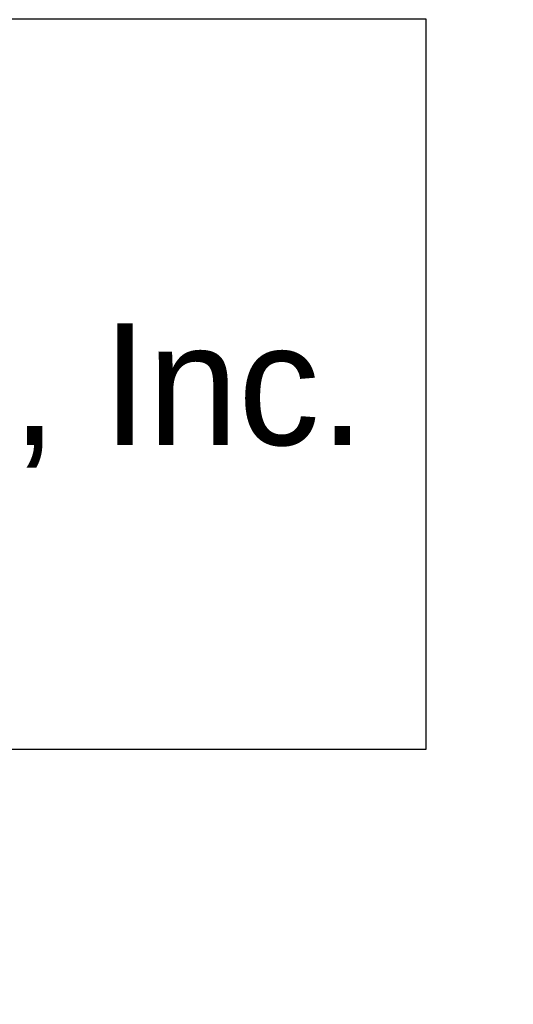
# Model space of a CAD drawing. Header units: feet. Extents: x -492 to 1495683, y -198 to 337262.
# Tile 36 of 38: x 123 to 183, y -76 to 45. Entities that reach past the tile are written whole.
import ezdxf

# ---------------------------------------------------------------- set-up
doc = ezdxf.new("R2010")
doc.units = ezdxf.units.FT
doc.header["$MEASUREMENT"] = 0
doc.layers.add('TEXT-DED', color=10, linetype='Continuous')
doc.styles.get("Standard").update_dxf_attribs({"font": 'font31.shx'})
doc.dimstyles.get("Standard").update_dxf_attribs({"dimtxt": 0.18, "dimasz": 0.18, "dimexe": 0.18, "dimexo": 0.0625, "dimgap": 0.09, "dimtad": 0, "dimtih": 1, "dimtoh": 1, "dimdec": 4, "dimzin": 0, "dimdsep": 46, "dimtxsty": 'Standard', "dimcen": 0.09, "dimadec": 0, "dimazin": 0, "dimtfac": 1, "dimtdec": 4, "dimtofl": 0, "dimtmove": 0, "dimatfit": 3, "dimfxl": 1, "dimtolj": 1, "dimtzin": 0, "dimarcsym": 0})

# ---------------------------------------------------------------- blocks, each defined once
blk = doc.blocks.new('*D1099')
at = {"layer": 'Defpoints', "color": 0, "transparency": 16777216}
for p in [(87.61, -118.71), (88.79, -118.71), (90.28, -118.71), (88.48, -119.26), (88.79, -121.59)]:
    blk.add_point(p, dxfattribs=at)
at = {"layer": 'TEXT-DED', "color": 0, "lineweight": -2, "transparency": 16777216}
blk.add_arc((88.79, -118.71), 0.636, 191.2725, 258.7275, dxfattribs=at)
at = {"layer": 'TEXT-DED', "color": 0, "transparency": 16777216}
for points in [[(88.15, -118.84), (88.19, -118.83), (88.16, -118.71)], [(88.67, -119.32), (88.67, -119.36), (88.79, -119.35)]]:
    blk.add_solid(points, dxfattribs=at)

msp = doc.modelspace()

# ---------------------------------------------------------------- texts
at = {"insert": (0, 0), "char_height": 15, "attachment_point": 5, "line_spacing_factor": 0.6, "bg_fill": 16, "box_fill_scale": 1.5, "bg_fill_color": 256, "bg_fill_transparency": 0}
msp.add_mtext('ODOT Civil 3D 2018\\P\\pxqc;\\P\\pq*;Created by: Advanced Solutions, Inc.\\P\\pqc;\\P< Version 1.0 >', dxfattribs=at)

# ---------------------------------------------------------------- dimensions: what is measured, and where the dimension line sits
at = {"layer": 'TEXT-DED'}
dim = msp.add_angular_dim_2l(base=(88.47639, -119.26324), line1=((88.79457, -121.58803), (88.79457, -118.71212)), line2=((90.2774, -118.71212), (87.61361, -118.71212)), text=' ', dimstyle='Standard', override={"dimscale": 1, "dimasz": 0.125, "dimlfac": 1}, dxfattribs=at)
dim.commit()
dim.dimension.update_dxf_attribs({"geometry": '*D1099', "text_midpoint": (146.8941, -21.76959)})

doc.saveas('drawing.dxf')
